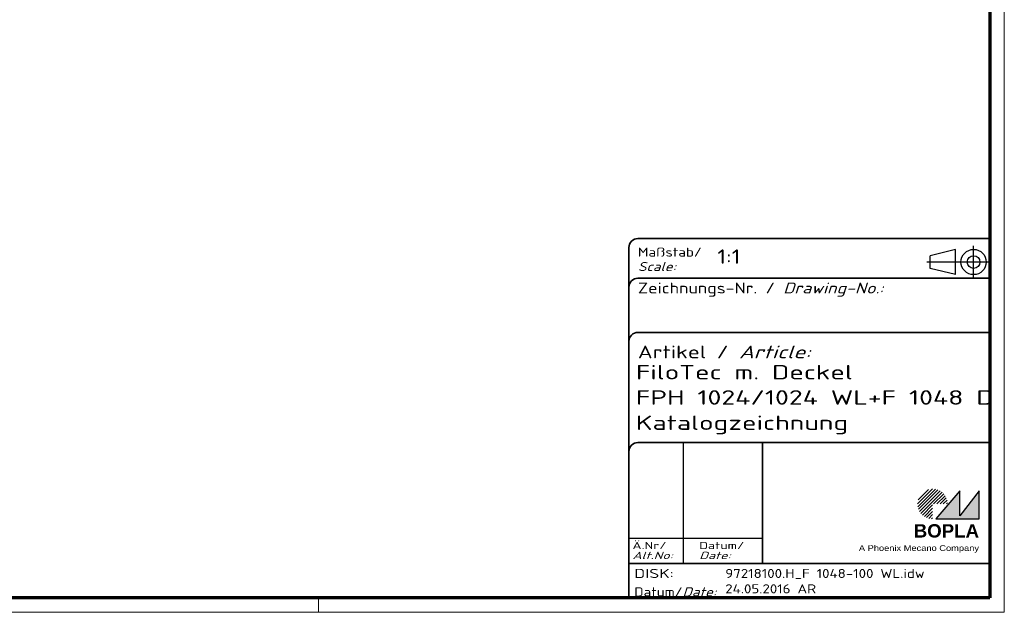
# Model space of a CAD drawing. Header units: millimetres. Extents: x 1 to 593, y 1 to 419.
# Tile 5 of 6: x 320 to 593, y 1 to 165. Entities that reach past the tile are written whole.
import ezdxf
from ezdxf.enums import TextEntityAlignment as Align

# ---------------------------------------------------------------- set-up
doc = ezdxf.new("R2010")
doc.units = ezdxf.units.MM
doc.linetypes.add('ACAD_ISO04W100', pattern=[30, 24, -3, 0, -3])
doc.linetypes.add('DASHED', pattern=[0.2067, 0.1654, -0.0413])
doc.layers.get('0').update_dxf_attribs({"lineweight": 25})
for name, color, linetype, lineweight in [('Rahmen (ISO)', 7, 'Continuous', 70), ('Schraffur (ISO)', 1, 'Continuous', 18), ('Sichtbar schmal (ISO)', 1, 'Continuous', 25), ('Titel (ISO)', 5, 'Continuous', 50), ('Verdeckt (ISO)', 5, 'DASHED', 35)]:
    doc.layers.add(name, color=color, linetype=linetype, lineweight=lineweight)
doc.styles.add('Notiztext (DIN)', font='isocpeur.ttf', dxfattribs={"width": 1.1})
doc.styles.get("Standard").update_dxf_attribs({"font": 'isocpeur.ttf', "width": 1.1})
doc.styles.add('Textstil142', font='isocpeur.ttf', dxfattribs={"width": 1.4})
doc.styles.add('Textstil143', font='isocpeur.ttf', dxfattribs={"width": 1.4})
doc.styles.add('Textstil144', font='isocpeur.ttf', dxfattribs={"width": 1.4})
doc.styles.add('Textstil242', font='isocpeur.ttf', dxfattribs={"width": 1.2})
doc.styles.add('Textstil243', font='isocpeur.ttf', dxfattribs={"width": 1.4})
doc.styles.add('Textstil248', font='isocpeui.ttf', dxfattribs={"width": 1.2})
doc.styles.add('Textstil249', font='isocpeui.ttf', dxfattribs={"width": 1.4})
doc.styles.add('Textstil68', font='isocpeur.ttf', dxfattribs={"width": 1.2})

# ---------------------------------------------------------------- blocks, each defined once
blk = doc.blocks.new('Schriftfelder Katalogzeichnung')
at = {"layer": 'Schraffur (ISO)'}
h = blk.add_hatch(dxfattribs=at)
h.set_pattern_fill('ANSI31', color=1, scale=5.08, style=0)
h.set_pattern_definition([(45, (0, 0), (-0.4490128, 0.4490128), [])])
edge = h.paths.add_edge_path()
edge.add_line((395.78, 37.31), (391.63, 37.31))
edge.add_line((391.63, 37.31), (391.63, 33.16))
edge.add_arc((391.63, 37.31), 4.15, 0, 270, ccw=False)
blk.add_hatch(color=7, dxfattribs=at).paths.add_polyline_path([(392.48, 33.16), (404.48, 33.16), (404.48, 40.96), (399.18, 34.06), (399.18, 40.96)])
at = {"color": 5, "linetype": 'Continuous'}
for p, q in [((397.98, 107.81), (390.98, 106.06)), ((397.98, 100.81), (397.98, 107.81)), ((390.98, 102.56), (390.98, 106.06)), ((397.98, 100.81), (390.98, 102.56))]:
    blk.add_line(p, q, dxfattribs=at)
at = {"color": 1, "linetype": 'ACAD_ISO04W100'}
for p, q in [((402.98, 99.81), (402.98, 108.81)), ((407.48, 104.31), (389.98, 104.31))]:
    blk.add_line(p, q, dxfattribs=at)
at = {"color": 1, "linetype": 'Continuous', "lineweight": 25}
for p, q in [((322.48, 54.31), (322.48, 20.81)), ((307.48, 27.81), (344.48, 27.81))]:
    blk.add_line(p, q, dxfattribs=at)
at = {"color": 7, "linetype": 'Continuous'}
for p, q in [((399.18, 40.96), (392.48, 33.16)), ((404.48, 40.96), (399.18, 34.06)), ((399.18, 34.06), (399.18, 40.96)), ((404.48, 33.16), (404.48, 40.96)), ((392.48, 33.16), (404.48, 33.16))]:
    blk.add_line(p, q, dxfattribs=at)
at = {"color": 5, "linetype": 'Continuous'}
for radius in [3.5, 1.75]:
    blk.add_circle((402.98, 104.31), radius, dxfattribs=at)
at = {"layer": 'Titel (ISO)', "lineweight": 18}
for p, q in [((411.48, 7.31), (411.48, 8.31)), ((410.48, 7.31), (411.48, 7.31))]:
    blk.add_line(p, q, dxfattribs=at)
at = {"layer": 'Verdeckt (ISO)', "color": 5, "linetype": 'Continuous', "lineweight": 35}
for p, q in [((407.48, 110.81), (309.98, 110.81)), ((307.48, 108.31), (307.48, 11.31)), ((407.48, 99.81), (309.98, 99.81)), ((407.48, 84.81), (309.98, 84.81)), ((407.48, 54.31), (309.98, 54.31)), ((407.48, 20.81), (307.48, 20.81))]:
    blk.add_line(p, q, dxfattribs=at)
at = {"layer": 'Verdeckt (ISO)', "color": 5, "linetype": 'Continuous'}
blk.add_line((344.48, 54.31), (344.48, 20.81), dxfattribs=at)
at = {"layer": 'Verdeckt (ISO)', "color": 5, "linetype": 'Continuous', "lineweight": 35}
for centre in [(309.98, 108.31), (309.98, 97.31), (309.98, 82.31), (309.98, 51.81)]:
    blk.add_arc(centre, 2.5, 90, 180, dxfattribs=at)
at = {"color": 5, "style": 'Textstil142', "width": 1.4}
blk.add_text('DISK:', height=2.5, dxfattribs=at).set_placement((308.98, 16.81))
at = {"color": 7, "insert": (309.98, 77.64), "char_height": 3.5, "attachment_point": 7}
blk.add_mtext('\\fISOCPEUR|b0|i0;\\W1.30;\\H3.5000;Artikel / \\fISOCPEUR|b0|i1;\\W1.30;\\H3.5000;Article:', dxfattribs=at)
at = {"color": 5, "insert": (308.98, 11.72), "char_height": 2.5, "attachment_point": 7}
blk.add_mtext('\\fISOCPEUR|b0|i0;\\W1.20;\\H2.5000;Datum/\\fISOCPEUR|b0|i1;\\W1.20;\\H2.5000;Date:', dxfattribs=at)
at = {"color": 5, "style": 'Textstil68', "width": 1.2}
for tag, p in [('DATEINAME_001', (334.18, 16.81)), ('ERSTELLUNGSDATUM_001', (334.18, 12.56)), ('50-Namenskürzel_001', (354.18, 12.56))]:
    blk.add_attdef(tag, p, '', height=2.5, dxfattribs=at)
at = {"layer": 'Sichtbar schmal (ISO)', "color": 1}
for s, height, style, width, p in [('Maßstab/', 2.5, 'Textstil68', 1.2, (309.98, 105.81)), ('Scale:', 2.5, 'Textstil248', 1.2, (309.98, 101.81)), ('Ä.Nr/', 2, 'Textstil144', 1.4, (308.48, 24.81)), ('Datum/', 2, 'Textstil144', 1.4, (326.98, 24.81)), ('Alt.No:', 2, 'Textstil249', 1.4, (308.48, 22.06)), ('Date:', 2, 'Textstil249', 1.4, (326.98, 22.06))]:
    blk.add_text(s, height=height, dxfattribs=dict(at, style=style, width=width)).set_placement(p)
at = {"layer": 'Sichtbar schmal (ISO)', "color": 1, "insert": (309.98, 94.71), "char_height": 3, "attachment_point": 7}
blk.add_mtext('\\fISOCPEUR|b0|i0;\\W1.20;\\H3.0000;Zeichnungs-Nr. / \\fISOCPEUR|b0|i1;\\W1.20;\\H3.0000;Drawing-No.:', dxfattribs=at)
at = {"layer": 'Sichtbar schmal (ISO)', "color": 1, "style": 'Textstil144', "width": 1.4}
for tag, p in [('19-Ä-Nr._-10-', (309.48, 53.56)), ('19-Datum_-10-', (324.48, 53.56)), ('18-Ä-Nr._-9-', (309.48, 51.06)), ('18-Datum_-9-', (324.48, 51.06)), ('17-Ä-Nr._-8-', (309.48, 48.56)), ('16-Ä-Nr._-7-', (309.48, 46.06)), ('17-Datum_-8-', (324.48, 48.56)), ('15-Ä-Nr._-6-', (309.48, 43.56)), ('16-Datum_-7-', (324.48, 46.06)), ('14-Ä-Nr._-5-', (309.48, 41.06)), ('15-Datum_-6-', (324.48, 43.56)), ('14-Datum_-5-', (324.48, 41.06)), ('13-Ä-Nr._-4-', (309.48, 38.56)), ('13-Datum_-4-', (324.48, 38.56)), ('12-Ä-Nr._-3-', (309.48, 36.06)), ('12-Datum_-3-', (324.48, 36.06)), ('11-Ä-Nr._-2-', (309.48, 33.56)), ('11-Datum_-2-', (324.48, 33.56)), ('10-Ä-Nr._-1-', (309.48, 31.06)), ('10-Datum_-1-', (324.48, 31.06))]:
    blk.add_attdef(tag, text='', height=2, dxfattribs=at).set_placement(p, align=Align.TOP_LEFT)
at = {"layer": 'Titel (ISO)', "color": 7, "insert": (404.48, 27.96), "char_height": 3.7, "width": 19.8847, "attachment_point": 9, "style": 'Notiztext (DIN)'}
blk.add_mtext('\\fArial|b1|i0;\\H3.7000;BOPLA', dxfattribs=at)
at = {"layer": 'Titel (ISO)', "color": 5, "insert": (404.48, 23.81), "char_height": 1.6, "width": 34.8824, "attachment_point": 9, "style": 'Notiztext (DIN)'}
blk.add_mtext('\\fArial|b0|i0;\\W1.15;\\H1.6000;A Phoenix Mecano Company', dxfattribs=at)
at = {"layer": 'Titel (ISO)', "color": 7}
for tag, p, height, style, width in [('02-Maßstab_001', (332, 103.81), 4, 'Textstil242', 1.2), ('07-Artikel-Modell_001', (309.43, 71.81), 3.98, 'Textstil243', 1.4), ('08-Artikel-Benennung_001', (309.42, 64.81), 4, 'Textstil143', 1.4), ('09-Artikel-Benennung_(2.Zeile)_001', (309.43, 57.81), 3.98, 'Textstil243', 1.4)]:
    blk.add_attdef(tag, p, '', height=height, dxfattribs=dict(at, style=style, width=width))
at = {"layer": 'Titel (ISO)', "color": 7, "style": 'Textstil143', "width": 1.4}
blk.add_attdef('03-Zchn.Nr.', text='', height=4, dxfattribs=at).set_placement((332.48, 92.31), align=Align.TOP_LEFT)
blk = doc.blocks.new('Ränder Bopla-A2-Rahmen')
at = {"layer": 'Rahmen (ISO)', "color": 1, "lineweight": 18}
for p, q in [((593, 1), (593, 419)), ((403, 5), (403, 1)), ((1, 1), (593, 1))]:
    blk.add_line(p, q, dxfattribs=at)
at = {"layer": 'Rahmen (ISO)', "color": 91, "lineweight": 70}
for p, q in [((589, 415), (589, 5)), ((589, 5), (20, 5))]:
    blk.add_line(p, q, dxfattribs=at)

msp = doc.modelspace()

# ---------------------------------------------------------------- block references
msp.add_blockref('Ränder Bopla-A2-Rahmen', (0, 0))
msp.add_blockref('Schriftfelder Katalogzeichnung', (181.5158395, -6.3067288)).add_auto_attribs({'DATEINAME_001': '97218100.H_F 1048-100 WL.idw', 'ERSTELLUNGSDATUM_001': '24.05.2016', '07-Artikel-Modell_001': 'FiloTec m. Deckel', '50-Namenskürzel_001': 'AR', '02-Maßstab_001': '1:1', '08-Artikel-Benennung_001': 'FPH 1024/1024 WL+F 1048 D', '09-Artikel-Benennung_(2.Zeile)_001': 'Katalogzeichnung'})

doc.saveas('drawing.dxf')
